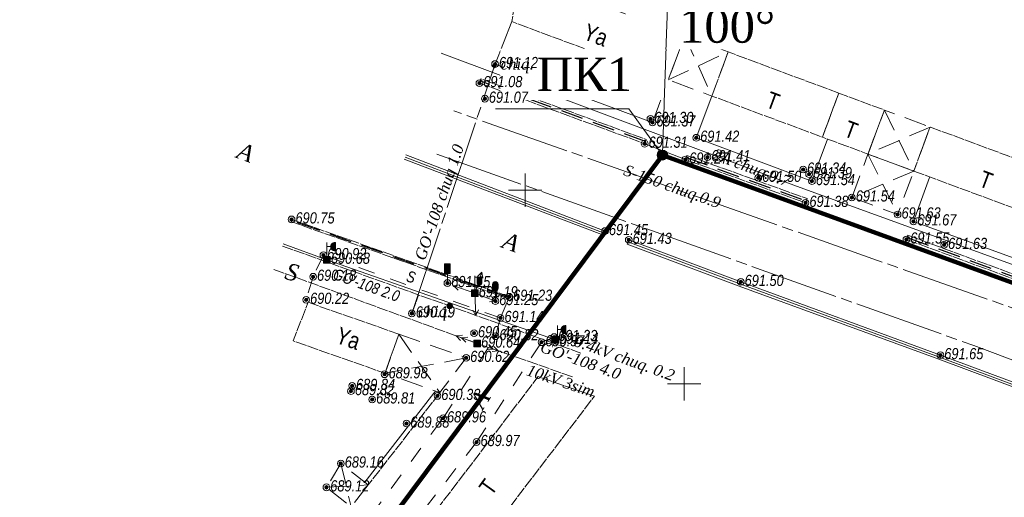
# Model space of a CAD drawing. Header units: millimetres. Extents: x 366033 to 446362, y 4247208 to 4265071.
# Tile 64 of 159: x 434570 to 434658, y 4254504 to 4254547. Entities that reach past the tile are written whole.
import ezdxf
from ezdxf import colors
from ezdxf.entities.mleader import LeaderData, LeaderLine
from ezdxf.enums import TextEntityAlignment as Align
from ezdxf.math import Vec2, Vec3

# ---------------------------------------------------------------- set-up
doc = ezdxf.new("R2010")
doc.units = ezdxf.units.MM
doc.header["$PDMODE"] = 32
doc.header["$PDSIZE"] = 0.6
for name, pattern in [('Auto_Underpass_Line_m1', [3, 1.5, -1.5]), ('Build_Contour_Canopy_m1', [3, 2, -1]), ('Build_Contour_Notresid_m1', [1, 1, 0]), ('Build_Contour_Resid_m1', [1, 1, 0]), ('Commnctn_Electr_VLP_Low_Unbuilt_m1', [1, 1, 0]), ('Commnctn_Gas_Line_Ground_m1', [1, 1, 0]), ('Commnctn_Gas_Line_Unground_m1', [10, 8, -0.5, 1, -0.5]), ('Commnctn_Waterpipes_Line_Unground_m1', [10, 8, -0.5, 1, -0.5]), ('Fence_Stone_Contour_Ls1m_m1', [1, 1, 0]), ('Hydrotech_Tray_Gutter_m1', [1, 1, 0]), ('Hydrotech_Tray_Water_m1', [3, 2, -1])]:
    doc.linetypes.add(name, pattern=pattern)
for name, color, linetype, lineweight, true_color in [('AUTO#_ROADS_EXIST_L', 7, 'Continuous', 15, 0x000000), ('AUTO#_ROADS_MTRAL_T', 7, 'Continuous', 15, 0x000000), ('AUTO#_ROADS_OTHER_B', 7, 'Continuous', 15, 0x000000), ('AUTO#_ROADS_OTHER_L', 7, 'Continuous', 15, 0x000000), ('COMMN_OBJCT_#####_B', 7, 'Continuous', 15, 0x000000), ('COMMN_OBJCT_CONCT_L', 7, 'Continuous', 15, 0x000000), ('COMMN_OBJCT_CONCT_T', 7, 'Continuous', 15, 0x000000), ('COMMN_OBJCT_WATER_L', 7, 'Continuous', 15, 0x000000), ('COMMN_OBJCT_WATER_T', 7, 'Continuous', 15, 0x000000)]:
    doc.layers.add(name, color=color, linetype=linetype, lineweight=lineweight, true_color=true_color)
for name, color, linetype, true_color in [('BUILD_CANOP_CNTUR_P', 7, 'Continuous', 0x000000), ('BUILD_NORES_CNTUR_P', 7, 'Continuous', 0x000000), ('BUILD_NORES_TITLE_T', 7, 'Continuous', 0x000000), ('BUILD_RESID_CNTUR_P', 7, 'Continuous', 0x000000), ('BUILD_RESID_TITLE_T', 7, 'Continuous', 0x000000), ('COMMN_OBJCT_ELCTR_B', 7, 'Continuous', 0x000000), ('COMMN_OBJCT_ELCTR_L', 7, 'Continuous', 0x000000), ('COMMN_OBJCT_ELCTR_T', 7, 'Continuous', 0x000000), ('COMMN_OBJCT_GAS##_L', 7, 'Continuous', 0x000000), ('COMMN_OBJCT_GAS##_T', 7, 'Continuous', 0x000000), ('FENCE_GRDRL_#####_L', 7, 'Continuous', 0x000000), ('GEODS_POINT_GRID#_B', 7, 'Continuous', 0x000000), ('HYDRO_TECHN_CNSTR_L', 7, 'Continuous', 0x000000), ('RELEF_POINT_PICKT_B', 7, 'Continuous', 0x000000), ('RELEF_POINT_PICKT_T', 7, 'Continuous', 0x000000)]:
    doc.layers.add(name, color=color, linetype=linetype, true_color=true_color)
doc.layers.add('КАБЕЛ', color=20, linetype='Continuous', lineweight=50)
doc.layers.add('стен', color=7, linetype='Continuous')
doc.styles.add('ISOPEUR', font='isocpeui.ttf')
doc.styles.add('БМ-431 (Times New Roman К)', font='timesi.ttf', dxfattribs={"height": 1})
doc.styles.add('Д-431 (Arial Narrow К)', font='ARIALNI.TTF', dxfattribs={"height": 1})
doc.styles.add('Р-131 (Arial Narrow)', font='ARIALN.TTF', dxfattribs={"height": 1})
doc.linetypes.add('Auto_Material_Border_Line_m1', pattern='A,0,[3,Topography.shx,S=0.5,R=0,X=0,Y=0],-0.5', length=0.5)
doc.linetypes.add('Commnctn_Connect_Line_Unground_m1', pattern='A,4,[3,Topography.shx,S=2.5,R=0,X=0,Y=0],4,-0.5,1,-0.5', length=10)
doc.linetypes.add('Commnctn_Electr_Cabel_Low_Unground_m1', pattern='A,4,-2,[1,Topography.shx,S=0.7,R=45,X=0,Y=0],0.001,[1,Topography.shx,S=0.7,R=315,X=0,Y=0],8,[1,Topography.shx,S=0.7,R=135,X=0,Y=0],0.001,[1,Topography.shx,S=0.7,R=225,X=0,Y=0],-2,4', length=20.002)
doc.linetypes.add('Fence_Metal_WC_Mr1m_m1', pattern='A,4,-0.5,[33,Topography.shx,S=1,R=0,X=0,Y=0],-0.5', length=5)
doc.linetypes.add('Fence_Metal_WS_Ls1m_m1', pattern='A,4,-0.5,[34,Topography.shx,S=1,R=0,X=0,Y=0],-0.5', length=5)
doc.linetypes.add('Fence_Stone_Ls1m_04_m1', pattern='A,7.5,[1,Topography.shx,S=0.4,R=90,X=0,Y=0],0.5,[1,Topography.shx,S=0.4,R=90,X=0,Y=0],0', length=8)
doc.linetypes.add('Fence_Stone_Ls1m_08_m1', pattern='A,7.5,[1,Topography.shx,S=0.8,R=90,X=0,Y=0],0.5,[1,Topography.shx,S=0.8,R=90,X=0,Y=0],0', length=8)
doc.linetypes.add('Fence_Wyre_Grid_m1', pattern='A,2.5,[1,Topography.shx,S=0.85,R=45,X=0,Y=0],0.01,[1,Topography.shx,S=0.85,R=135,X=-0.01,Y=0],5,[1,Topography.shx,S=0.85,R=225,X=0,Y=0],0.01,[1,Topography.shx,S=0.85,R=315,X=-0.01,Y=0],2.5', length=10.02)

# ---------------------------------------------------------------- blocks, each defined once
blk = doc.blocks.new('CommnctnPoleMcircle_m1')
at = {"layer": 'COMMN_OBJCT_#####_B', "lineweight": 13, "true_color": 0x000000}
h = blk.add_hatch(color=18, dxfattribs=at)
edge = h.paths.add_edge_path()
edge.add_arc((1.110223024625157e-16, -1.665334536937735e-16), 0.4999999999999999, 0, 360)
at = {"layer": 'COMMN_OBJCT_#####_B', "color": 18, "lineweight": 9, "true_color": 0x000000}
blk.add_circle((0, 0), 0.5, dxfattribs=at)
blk = doc.blocks.new('CommnctnPoleRCsquare_m1')
at = {"layer": 'COMMN_OBJCT_#####_B', "lineweight": 13, "true_color": 0xfffffe}
blk.add_hatch(color=7, dxfattribs=at).paths.add_polyline_path([(-0.6000000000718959, 0.5999999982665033), (-0.6000000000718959, -0.6000000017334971), (0.5999999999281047, -0.6000000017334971), (0.5999999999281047, 0.5999999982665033)])
at = {"layer": 'COMMN_OBJCT_#####_B', "lineweight": 13, "true_color": 0x000000}
blk.add_hatch(color=18, dxfattribs=at).paths.add_polyline_path([(-0.1000000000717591, -1.7334969e-09, 1), (0.0999999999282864, -1.7334969e-09, 1)])
at = {"layer": 'COMMN_OBJCT_#####_B', "color": 18, "lineweight": 9, "true_color": 0x000000}
blk.add_lwpolyline([(0.5999999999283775, 0.5999999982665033), (-0.6000000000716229, 0.5999999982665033), (-0.6000000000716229, -0.6000000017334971), (0.5999999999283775, -0.6000000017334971)], close=True, dxfattribs=at)
blk.add_circle((-7.18501e-11, -1.7334969e-09), 0.1, dxfattribs=at)
blk = doc.blocks.new('ElectricLowVLP_m1')
at = {"layer": 'COMMN_OBJCT_ELCTR_B', "color": 18, "linetype": 'Continuous', "lineweight": 20, "true_color": 0x000000}
for p, q in [((0, 0), (4, 0)), ((4, 0), (3, 0.5)), ((4, 0), (3, -0.5))]:
    blk.add_line(p, q, dxfattribs=at)
blk = doc.blocks.new('ElectricHighVLP_m1')
at = {"layer": 'COMMN_OBJCT_ELCTR_B', "color": 18, "linetype": 'Continuous', "lineweight": 20, "true_color": 0x000000}
for p, q in [((0, 0), (4, 0)), ((3, 0), (2, 0.5)), ((3, 0), (2, -0.5)), ((4, 0), (3, 0.5)), ((4, 0), (3, -0.5))]:
    blk.add_line(p, q, dxfattribs=at)
blk = doc.blocks.new('CommnctnExit_m1')
at = {"layer": 'COMMN_OBJCT_#####_B', "linetype": 'Continuous', "lineweight": 13, "true_color": 0x000000}
h = blk.add_hatch(color=18, dxfattribs=at)
edge = h.paths.add_edge_path()
edge.add_arc((5.551115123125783e-17, -1.110223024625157e-16), 0.32, 0, 360)
at = {"layer": 'COMMN_OBJCT_#####_B', "color": 18, "linetype": 'Continuous', "lineweight": 13, "true_color": 0x000000}
blk.add_circle((0, 0), 0.32, dxfattribs=at)
at = {"layer": 'COMMN_OBJCT_#####_B', "color": 18, "linetype": 'Continuous', "lineweight": 13, "true_color": 0x000000, "style": 'БМ-431 (Times New Roman К)'}
blk.add_attdef('Nadpis', (1.10656486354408, -0.658394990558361), '', height=2, dxfattribs=at)
blk = doc.blocks.new('RoadSignOther_m1')
at = {"layer": 'AUTO#_ROADS_OTHER_B', "lineweight": 15, "true_color": 0xfffffe}
blk.add_hatch(color=7, dxfattribs=at).paths.add_polyline_path([(-0.5, 3.450000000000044), (-0.5, 1.700000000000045), (0.5, 1.700000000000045), (0.5, 3.450000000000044)])
at = {"layer": 'AUTO#_ROADS_OTHER_B', "color": 18, "lineweight": 15, "true_color": 0x000000}
for points in [[(-0.5, 3.450000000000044), (0.5, 3.450000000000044), (0.5, 1.700000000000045), (-0.5, 1.700000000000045), (-0.5, 3.450000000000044)], [(0, 1.700000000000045), (0, 0), (0.7999999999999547, 0)]]:
    blk.add_lwpolyline(points, dxfattribs=at)
blk = doc.blocks.new('TrafficLights_m1')
at = {"layer": 'AUTO#_ROADS_OTHER_B', "lineweight": 13, "true_color": 0xfffffe}
h = blk.add_hatch(color=7, dxfattribs=at)
edge = h.paths.add_edge_path()
edge.add_arc((0, 3), 0.5, 0, 180)
edge.add_line((-0.5, 3), (-0.5, 2.299999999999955))
edge.add_arc((0, 2.299999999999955), 0.5, 180, 360)
edge.add_line((0.5, 2.299999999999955), (0.5, 3))
at = {"layer": 'AUTO#_ROADS_OTHER_B', "lineweight": 13, "true_color": 0x000000}
h = blk.add_hatch(color=18, dxfattribs=at)
edge = h.paths.add_edge_path()
edge.add_arc((0, 3.069999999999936), 0.1, 0, 360)
h = blk.add_hatch(color=18, dxfattribs=at)
edge = h.paths.add_edge_path()
edge.add_arc((0, 2.649999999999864), 0.1, 0, 360)
h = blk.add_hatch(color=18, dxfattribs=at)
edge = h.paths.add_edge_path()
edge.add_arc((0, 2.229999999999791), 0.1, 0, 360)
at = {"layer": 'AUTO#_ROADS_OTHER_B', "color": 18, "lineweight": 13, "true_color": 0x000000}
for p, q in [((-0.5, 3), (-0.5, 2.299999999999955)), ((0, 1.799999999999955), (0, 0)), ((0.5, 3), (0.5, 2.299999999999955)), ((-0.4000000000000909, 0), (0.3999999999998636, 0))]:
    blk.add_line(p, q, dxfattribs=at)
for centre in [(0, 3.069999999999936), (0, 2.649999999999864), (0, 2.229999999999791)]:
    blk.add_circle(centre, 0.1, dxfattribs=at)
for centre, start, end in [((0, 3), 0, 180), ((0, 2.299999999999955), 180, 0)]:
    blk.add_arc(centre, 0.5, start, end, dxfattribs=at)
blk = doc.blocks.new('ElectricSpotlight1_m1')
at = {"layer": 'COMMN_OBJCT_ELCTR_B', "linetype": 'Continuous', "lineweight": 9, "true_color": 0xfffffe}
blk.add_hatch(color=7, dxfattribs=at).paths.add_polyline_path([(1.5, 0.9999999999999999), (1.5, 2.5, 1.13333333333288)])
at = {"layer": 'COMMN_OBJCT_ELCTR_B', "color": 18, "linetype": 'Continuous', "lineweight": 9, "true_color": 0x000000}
for p, q in [((0, 0), (0, 2.5)), ((1.5, 2.5), (1.5, 0.9999999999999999)), ((0, 1.75), (0.6499999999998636, 1.75))]:
    blk.add_line(p, q, dxfattribs=at)
blk.add_arc((1.405882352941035, 1.75), 0.7558823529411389, 82.84733124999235, 277.1526687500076, dxfattribs=at)
blk = doc.blocks.new('ElectricFlash1_m1')
at = {"layer": 'COMMN_OBJCT_ELCTR_B', "linetype": 'Continuous', "lineweight": 9, "true_color": 0xfffffe}
blk.add_hatch(color=7, dxfattribs=at).paths.add_polyline_path([(1.25, 2.299999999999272), (0.4500000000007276, 2.299999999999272), (0.4500000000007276, 1.200000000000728, 1), (1.25, 1.200000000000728)])
at = {"layer": 'COMMN_OBJCT_ELCTR_B', "color": 18, "linetype": 'Continuous', "lineweight": 9, "true_color": 0x000000}
for p, q in [((0, 0), (0, 2.5)), ((0, 2.299999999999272), (1.5, 2.299999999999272)), ((0.4500000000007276, 1.200000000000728), (0.4500000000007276, 2.299999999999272)), ((0.4500000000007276, 2.299999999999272), (1.25, 2.299999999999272)), ((1.25, 2.299999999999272), (1.25, 1.200000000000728))]:
    blk.add_line(p, q, dxfattribs=at)
blk.add_arc((0.8500000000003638, 1.200000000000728), 0.3999999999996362, 180, 0, dxfattribs=at)
blk = doc.blocks.new('PointHight_m1')
at = {"layer": 'RELEF_POINT_PICKT_B', "linetype": 'Continuous', "lineweight": 15, "true_color": 0x000000}
h = blk.add_hatch(color=18, dxfattribs=at)
edge = h.paths.add_edge_path()
edge.add_arc((8.941471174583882e-11, 2.024966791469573e-10), 0.3, 0, 360)
at = {"layer": 'RELEF_POINT_PICKT_B', "color": 18, "linetype": 'Continuous', "lineweight": 15, "true_color": 0x000000}
blk.add_circle((8.941469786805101e-11, 2.024966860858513e-10), 0.3, dxfattribs=at)
blk.add_point((8.941469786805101e-11, 2.024966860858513e-10), dxfattribs=at)
blk = doc.blocks.new('CrossCoord_m1')
at = {"layer": 'GEODS_POINT_GRID#_B', "color": 3, "lineweight": 20, "true_color": 0x00ff00, "flags": 128}
for points in [[(0, 3), (0, -3)], [(-3, 0), (3, 0)]]:
    blk.add_lwpolyline(points, dxfattribs=at)

msp = doc.modelspace()

# ---------------------------------------------------------------- hatches: boundary and pattern name
at = {"layer": 'стен'}
h = msp.add_hatch(color=256, dxfattribs=at)
h.dxf.hatch_style = 1
edge = h.paths.add_edge_path()
edge.add_arc((434627.7547918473, 4254534.876922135), 0.4502217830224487, 0, 360)

# ---------------------------------------------------------------- linework, layer by layer
at = {"color": 6, "lineweight": 100, "elevation": -714.5104890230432, "flags": 128}
for points in [[(434567.1386912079, 4254453.676956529), (434627.7547918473, 4254534.876922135)], [(435070.4612017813, 4254342.946885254), (435050.165454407, 4254348.91219083), (435014.1021911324, 4254362.233603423), (434981.9997207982, 4254374.50289006), (434958.9501132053, 4254385.334052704), (434928.8426241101, 4254400.822562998), (434878.6721351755, 4254429.63821176), (434862.6607593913, 4254438.61312059), (434835.9132027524, 4254453.323894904), (434813.3259942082, 4254464.584382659), (434763.9601303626, 4254484.125952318), (434731.866769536, 4254496.754699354), (434695.0668045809, 4254510.343549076), (434637.2130597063, 4254531.419237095), (434627.7547918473, 4254534.876922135)]]:
    msp.add_lwpolyline(points, dxfattribs=at)
msp.add_circle((434627.7547918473, 4254534.876922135, -889.8115024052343), 0.4502217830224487)
at = {"layer": 'AUTO#_ROADS_EXIST_L', "color": 18, "linetype": 'Auto_Material_Border_Line_m1', "lineweight": 15, "true_color": 0x000000}
for points, elevation in [([(434629.812782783, 4254534.474245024), (434626.1638082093, 4254535.895244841)], -714.5104890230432), ([(434649.6347815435, 4254527.304754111), (434649.4447455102, 4254526.808997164), (434640.4212931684, 4254530.130696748), (434640.5898747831, 4254530.5908241)], -22.95631332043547)]:
    msp.add_lwpolyline(points, dxfattribs=dict(at, elevation=elevation))
at = {"layer": 'AUTO#_ROADS_EXIST_L', "color": 18, "linetype": 'Auto_Material_Border_Line_m1', "lineweight": 15, "true_color": 0x000000, "elevation": -716.2512355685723, "flags": 128}
msp.add_lwpolyline([(434613.9482311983, 4254521.986003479), (434613.2375480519, 4254520.269693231)], dxfattribs=at)
at = {"layer": 'AUTO#_ROADS_OTHER_L', "color": 18, "linetype": 'Auto_Underpass_Line_m1', "lineweight": 13, "true_color": 0x000000, "elevation": -716.2512355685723}
for points in [[(434572.4265370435, 4254468.141308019), (434573.8393070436, 4254467.272602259), (434575.6006481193, 4254469.76784736), (434589.2200618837, 4254486.983009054), (434599.8369674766, 4254500.182902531), (434608.0859413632, 4254511.275390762), (434612.784467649, 4254518.629910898), (434613.237548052, 4254520.26969323), (434597.3513034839, 4254525.905404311), (434596.4296837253, 4254523.966504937), (434595.7660301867, 4254521.756098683)], [(434576.502491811, 4254465.019394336), (434578.208630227, 4254467.58202374), (434592.0692349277, 4254484.914950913), (434602.7880785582, 4254498.483841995), (434611.0911704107, 4254509.150559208), (434616.9074973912, 4254518.091744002), (434618.0555720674, 4254518.560980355)]]:
    msp.add_lwpolyline(points, dxfattribs=at)
at = {"layer": 'BUILD_CANOP_CNTUR_P', "color": 18, "linetype": 'Build_Contour_Canopy_m1', "lineweight": 13, "true_color": 0x000000, "flags": 128}
for points, elevation in [([(434633.650258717, 4254544.115710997), (434632.183896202, 4254540.167766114), (434628.2819814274, 4254541.61703193), (434629.7483439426, 4254545.564976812)], -714.5104890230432), ([(434646.1931461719, 4254534.964390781), (434650.2966925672, 4254533.440234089), (434651.7630550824, 4254537.388178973), (434647.659508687, 4254538.912335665)], -714.5104890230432), ([(434644.7491215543, 4254531.076587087), (434648.8526679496, 4254529.552430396), (434650.2966925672, 4254533.440234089), (434646.1931461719, 4254534.964390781)], -714.5104890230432), ([(434604.1085404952, 4254518.822713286), (434610.1660099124, 4254516.692791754), (434607.805624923, 4254513.582570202), (434602.8755419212, 4254515.316081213)], -716.2512355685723), ([(434601.3705371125, 4254505.310336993), (434599.8463746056, 4254503.352852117), (434597.6182214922, 4254505.087765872), (434598.9115299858, 4254507.225001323)], -25.35035016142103)]:
    msp.add_lwpolyline(points, close=True, dxfattribs=dict(at, elevation=elevation))
for points, elevation in [([(434629.7483439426, 4254545.564976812), (434632.183896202, 4254540.167766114)], -714.5104890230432), ([(434628.2819814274, 4254541.61703193), (434633.650258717, 4254544.115710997)], -714.5104890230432), ([(434647.659508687, 4254538.912335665), (434650.2966925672, 4254533.440234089)], -714.5104890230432), ([(434651.7630550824, 4254537.388178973), (434646.1931461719, 4254534.964390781)], -714.5104890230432), ([(434646.1931461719, 4254534.964390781), (434648.8526679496, 4254529.552430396)], -714.5104890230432), ([(434650.2966925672, 4254533.440234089), (434644.7491215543, 4254531.076587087)], -714.5104890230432), ([(434604.1085404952, 4254518.822713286), (434607.805624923, 4254513.582570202)], -716.2512355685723), ([(434610.1660099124, 4254516.692791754), (434602.8755419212, 4254515.316081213)], -716.2512355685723), ([(434598.9115299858, 4254507.225001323), (434599.8463739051, 4254503.352852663)], -25.35035016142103), ([(434597.6182214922, 4254505.087765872), (434601.3705371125, 4254505.310336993)], -25.39161065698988)]:
    msp.add_lwpolyline(points, dxfattribs=dict(at, elevation=elevation))
at = {"layer": 'BUILD_NORES_CNTUR_P', "color": 18, "linetype": 'Build_Contour_Notresid_m1', "lineweight": 13, "true_color": 0x000000, "flags": 128}
for points, elevation in [([(434629.7483439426, 4254545.564976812), (434628.2819814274, 4254541.61703193), (434614.2377320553, 4254546.833406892), (434614.9900183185, 4254551.022795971)], -714.5104890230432), ([(434595.9764841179, 4254521.675041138), (434604.1085404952, 4254518.822713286), (434602.8755419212, 4254515.316081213), (434594.6423055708, 4254518.211043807)], -716.2512355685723)]:
    msp.add_lwpolyline(points, close=True, dxfattribs=dict(at, elevation=elevation))
at = {"layer": 'BUILD_RESID_CNTUR_P', "color": 18, "linetype": 'Build_Contour_Resid_m1', "lineweight": 13, "true_color": 0x000000, "elevation": -714.5104890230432, "flags": 128}
for points in [[(434643.5730636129, 4254540.430140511), (434642.1067010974, 4254536.482195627), (434632.183896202, 4254540.167766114), (434633.6502587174, 4254544.115710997)], [(434646.1931461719, 4254534.964390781), (434647.659508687, 4254538.912335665), (434643.5730636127, 4254540.430140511), (434642.1067010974, 4254536.482195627)], [(434650.2966925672, 4254533.440234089), (434662.2195457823, 4254529.028995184), (434663.680901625, 4254532.978799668), (434651.75804841, 4254537.390038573)], [(434602.7885549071, 4254496.902147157), (434616.6182725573, 4254515.017014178), (434621.6601133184, 4254513.265092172), (434606.8165021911, 4254493.826365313)]]:
    msp.add_lwpolyline(points, close=True, dxfattribs=at)
at = {"layer": 'COMMN_OBJCT_CONCT_L', "color": 3, "linetype": 'Commnctn_Connect_Line_Unground_m1', "lineweight": 15, "true_color": 0x00ff00, "elevation": -714.5104890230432, "flags": 128}
msp.add_lwpolyline([(434706.1917482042, 4254508.001537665), (434639.7701752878, 4254532.09959541), (434607.9258750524, 4254544.008084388)], dxfattribs=at)
at = {"layer": 'COMMN_OBJCT_ELCTR_L', "color": 1, "linetype": 'Commnctn_Electr_Cabel_Low_Unground_m1', "lineweight": 15, "true_color": 0xff0000, "elevation": -716.2512355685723, "flags": 128}
msp.add_lwpolyline([(434593.7305397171, 4254526.902661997), (434597.6712677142, 4254525.491746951), (434618.1693940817, 4254518.308372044)], dxfattribs=at)
at = {"layer": 'COMMN_OBJCT_ELCTR_L', "color": 18, "linetype": 'Commnctn_Electr_VLP_Low_Unbuilt_m1', "lineweight": 9, "true_color": 0x000000, "elevation": -716.2512355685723, "flags": 128}
for points in [[(434619.6900640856, 4254515.000908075), (434611.1479696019, 4254517.982494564), (434592.9169398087, 4254524.622158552)], [(434611.1479696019, 4254517.982494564), (434611.1479696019, 4254517.982494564)]]:
    msp.add_lwpolyline(points, dxfattribs=at)
at = {"layer": 'COMMN_OBJCT_GAS##_L', "color": 30, "linetype": 'Commnctn_Gas_Line_Unground_m1', "lineweight": 15, "true_color": 0xff7d00, "elevation": -716.2512355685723, "flags": 128}
msp.add_lwpolyline([(434605.289288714, 4254520.680789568), (434612.6870200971, 4254542.86582136)], dxfattribs=at)
at = {"layer": 'COMMN_OBJCT_GAS##_L', "color": 30, "linetype": 'Commnctn_Gas_Line_Ground_m1', "lineweight": 15, "true_color": 0xff7d00, "flags": 128}
for points, elevation in [([(434593.6766500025, 4254526.719124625), (434620.4312002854, 4254517.129415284)], -716.2512355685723), ([(434605.289288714, 4254520.680789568), (434605.8851502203, 4254522.343197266)], -24.31979360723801)]:
    msp.add_lwpolyline(points, dxfattribs=dict(at, elevation=elevation))
at = {"layer": 'COMMN_OBJCT_WATER_L', "color": 5, "linetype": 'Commnctn_Waterpipes_Line_Unground_m1', "lineweight": 15, "true_color": 0x0000ff, "elevation": -714.5104890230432, "flags": 128}
for points in [[(436635.4309534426, 4253956.374236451), (436623.1078997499, 4253962.080745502), (436549.3588792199, 4253995.927851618), (436470.5559348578, 4254030.424335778), (436377.9695465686, 4254069.481244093), (436339.0742157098, 4254085.000260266), (436308.5638065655, 4254095.002106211), (436262.2066636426, 4254107.166606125), (436190.09552771, 4254123.385629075), (436132.7652268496, 4254134.319300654), (436005.5804608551, 4254160.599807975), (435957.1712806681, 4254169.431953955), (435929.4507509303, 4254175.478320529), (435885.9866380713, 4254183.660022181), (435857.5982030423, 4254189.566753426), (435807.5080897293, 4254199.484032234), (435757.9235838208, 4254207.290799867), (435669.8610456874, 4254224.350318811), (435547.7579665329, 4254249.621685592), (435468.3087403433, 4254265.762926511), (435400.1277391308, 4254278.70737079), (435372.7378237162, 4254283.832920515), (435322.1843147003, 4254293.409878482), (435278.5608817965, 4254299.63559442), (435211.5183792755, 4254313.654950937), (435155.293070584, 4254325.098115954), (435073.4515964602, 4254343.12050075), (435049.5466250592, 4254348.709819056), (435003.4907284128, 4254364.532940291), (434968.2993582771, 4254379.609283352), (434936.7501526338, 4254395.393797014), (434894.7442166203, 4254419.048107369), (434826.464053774, 4254456.707644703), (434820.2567714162, 4254459.316992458), (434780.5068324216, 4254475.738504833), (434754.0177312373, 4254486.244478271), (434721.1274579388, 4254497.953820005), (434672.1677701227, 4254516.574798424), (434609.0558034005, 4254538.829609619)], [(434607.5273090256, 4254534.962504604), (434655.6964670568, 4254517.792222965), (434696.9944212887, 4254502.211301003), (434766.9389174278, 4254475.972949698), (434797.3869508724, 4254464.286735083), (434824.5393112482, 4254452.04191266), (434863.9416817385, 4254431.727534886), (434904.8597225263, 4254408.77090296), (434936.2562898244, 4254391.804867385), (434961.7982437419, 4254378.52395319), (434974.5158293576, 4254372.47050407), (435000.2780384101, 4254361.3734005), (435023.6580223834, 4254352.509976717), (435048.4971187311, 4254345.009517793), (435076.9142933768, 4254337.75691192), (435106.0038506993, 4254331.349064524), (435168.4478707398, 4254318.315009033), (435237.8305988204, 4254304.695799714), (435277.7803102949, 4254296.011370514), (435322.4336564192, 4254289.21699061), (435409.4001693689, 4254273.322826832), (435480.6710752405, 4254258.946263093), (435618.7412746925, 4254230.717460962), (435670.0663813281, 4254220.533403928), (435773.7338886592, 4254200.849427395), (435808.9196607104, 4254194.214488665), (435897.7315590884, 4254176.887047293), (435957.8356263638, 4254165.656806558), (436006.6009352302, 4254156.190916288), (436073.1111034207, 4254143.076691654), (436131.4324214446, 4254130.625561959), (436186.1454840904, 4254119.496482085), (436253.4260422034, 4254105.24360745), (436306.4242466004, 4254090.748575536), (436339.3976887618, 4254079.597614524), (436375.5755427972, 4254065.71260886), (436439.6223120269, 4254037.711749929), (436538.6199872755, 4253995.074267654), (436630.48873471, 4253952.919815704)]]:
    msp.add_lwpolyline(points, dxfattribs=at)
at = {"layer": 'FENCE_GRDRL_#####_L', "color": 18, "linetype": 'Fence_Wyre_Grid_m1', "lineweight": 13, "true_color": 0x000000, "elevation": -714.5104890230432, "flags": 128}
for points in [[(434628.2819814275, 4254541.61703193), (434626.8640901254, 4254537.79958798), (434612.7426352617, 4254543.03260549), (434614.2377320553, 4254546.833406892)], [(434642.5606580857, 4254536.313584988), (434641.1686012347, 4254532.54145276), (434630.7952478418, 4254536.429054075), (434632.1838962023, 4254540.167766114)]]:
    msp.add_lwpolyline(points, dxfattribs=at)
at = {"layer": 'FENCE_GRDRL_#####_L', "color": 18, "lineweight": 13, "true_color": 0x000000, "elevation": -714.5104890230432, "flags": 128}
for points in [[(434604.599316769, 4254534.508924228), (434622.4653723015, 4254527.686927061), (434622.6080604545, 4254528.060611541), (434604.7420049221, 4254534.882608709)], [(434812.0160128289, 4254455.637056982), (434796.214999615, 4254462.357031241), (434782.8120836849, 4254467.727701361), (434764.7243815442, 4254474.71976937), (434745.7358161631, 4254481.933573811), (434725.8769300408, 4254489.331058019), (434707.3059502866, 4254496.298035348), (434687.752947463, 4254503.526526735), (434670.1510961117, 4254510.007438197), (434652.5462612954, 4254516.562464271), (434634.6405364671, 4254523.128356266), (434624.5918245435, 4254526.900623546), (434624.7324046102, 4254527.275106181), (434634.7796837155, 4254523.503376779), (434652.6849051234, 4254516.937669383), (434670.2899880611, 4254510.382550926), (434687.8914013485, 4254503.901800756), (434707.4455511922, 4254496.67288533), (434726.0169943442, 4254489.705734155), (434745.8766594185, 4254482.307959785), (434764.8675228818, 4254475.093282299), (434782.9585932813, 4254468.099912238), (434796.3676809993, 4254462.726769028), (434812.1781802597, 4254456.002760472)]]:
    msp.add_lwpolyline(points, dxfattribs=at)
at = {"layer": 'FENCE_GRDRL_#####_L', "color": 18, "linetype": 'Fence_Metal_WS_Ls1m_m1', "lineweight": 13, "true_color": 0x000000, "elevation": -714.5104890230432, "flags": 128}
for points in [[(434622.536716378, 4254527.873769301), (434604.6706608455, 4254534.695766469)], [(434974.8376503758, 4254369.739700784), (434957.4009133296, 4254378.400672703), (434945.8819744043, 4254384.581186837), (434934.883138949, 4254390.670915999), (434919.2129685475, 4254399.349298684), (434906.1664721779, 4254406.588955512), (434892.6930404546, 4254414.056813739), (434876.1547640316, 4254422.992700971), (434863.2664593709, 4254430.134146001), (434850.1949960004, 4254437.178454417), (434836.7031943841, 4254444.155100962), (434824.1209226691, 4254450.266833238), (434812.0970965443, 4254455.819908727), (434796.2913403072, 4254462.541900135), (434782.8853384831, 4254467.9138068), (434764.7959522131, 4254474.906525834), (434745.8062377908, 4254482.120766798), (434725.9469621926, 4254489.518396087), (434707.3757507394, 4254496.485460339), (434687.8221744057, 4254503.714163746), (434670.2205420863, 4254510.194994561), (434652.6155832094, 4254516.750066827), (434634.7101100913, 4254523.315866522), (434624.6621145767, 4254527.087864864)]]:
    msp.add_lwpolyline(points, dxfattribs=at)
at = {"layer": 'FENCE_GRDRL_#####_L', "color": 18, "linetype": 'Fence_Metal_WC_Mr1m_m1', "lineweight": 13, "true_color": 0x000000, "elevation": -714.5104890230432, "flags": 128}
msp.add_lwpolyline([(434651.7006569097, 4254532.875842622), (434650.2620099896, 4254528.930878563), (434674.8672865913, 4254519.957842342), (434676.0867100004, 4254523.253515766)], dxfattribs=at)
at = {"layer": 'FENCE_GRDRL_#####_L', "color": 18, "linetype": 'Fence_Stone_Ls1m_08_m1', "lineweight": 13, "true_color": 0x000000, "elevation": -716.2512355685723, "flags": 128}
msp.add_lwpolyline([(434607.4171069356, 4254513.719180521), (434607.2597638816, 4254513.524969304), (434601.054925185, 4254505.556082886)], dxfattribs=at)
at = {"layer": 'FENCE_GRDRL_#####_L', "color": 18, "linetype": 'Fence_Stone_Contour_Ls1m_m1', "lineweight": 13, "true_color": 0x000000, "elevation": -716.2512355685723, "flags": 128}
for points in [[(434607.805624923, 4254513.582570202), (434607.5766028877, 4254513.280793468), (434601.3705371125, 4254505.310336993)], [(434607.805624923, 4254513.582570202), (434607.805624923, 4254513.582570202)]]:
    msp.add_lwpolyline(points, dxfattribs=at)
at = {"layer": 'FENCE_GRDRL_#####_L', "color": 18, "linetype": 'Fence_Stone_Ls1m_04_m1', "lineweight": 13, "true_color": 0x000000, "elevation": -716.2512355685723, "flags": 128}
msp.add_lwpolyline([(434607.6463090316, 4254513.70347697), (434607.6463090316, 4254513.70347697)], dxfattribs=at)
at = {"layer": 'HYDRO_TECHN_CNSTR_L', "color": 18, "linetype": 'Hydrotech_Tray_Gutter_m1', "lineweight": 15, "true_color": 0x000000, "elevation": -714.5104890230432, "flags": 128}
for points in [[(434611.3399966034, 4254541.325668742), (434626.1638082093, 4254535.895244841), (434626.3007003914, 4254536.27109126), (434611.4775873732, 4254541.701259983)], [(434629.9546494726, 4254534.848242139), (434640.7254759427, 4254530.967138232), (434640.5898747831, 4254530.5908241), (434629.812782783, 4254534.474245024)], [(434649.7763533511, 4254527.67886295), (434673.8225836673, 4254518.838947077), (434673.6845655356, 4254518.463512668), (434649.6347815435, 4254527.304754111)]]:
    msp.add_lwpolyline(points, close=True, dxfattribs=at)
at = {"layer": 'HYDRO_TECHN_CNSTR_L', "color": 3, "linetype": 'Hydrotech_Tray_Water_m1', "lineweight": 25, "true_color": 0x00ff00, "flags": 128}
for points, elevation in [([(434626.2322543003, 4254536.083168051), (434611.4087919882, 4254541.513464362)], -714.5104890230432), ([(434629.8837161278, 4254534.661243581), (434640.6576753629, 4254530.778981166)], -714.5104890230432), ([(434613.9817048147, 4254522.080234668), (434594.4673721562, 4254529.012284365)], -716.2512355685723), ([(434649.7055674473, 4254527.49180853), (434673.7535746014, 4254518.651229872)], -714.5104890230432)]:
    msp.add_lwpolyline(points, dxfattribs=dict(at, elevation=elevation))
at = {"layer": 'HYDRO_TECHN_CNSTR_L', "color": 18, "linetype": 'Hydrotech_Tray_Gutter_m1', "lineweight": 15, "true_color": 0x000000, "elevation": -716.2512355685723, "flags": 128}
for points in [[(434613.9482311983, 4254521.986003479), (434594.434397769, 4254528.917875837)], [(434614.0151784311, 4254522.174465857), (434594.5003464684, 4254529.106692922)]]:
    msp.add_lwpolyline(points, dxfattribs=at)

# ---------------------------------------------------------------- block references
at = {"layer": 'AUTO#_ROADS_OTHER_B', "color": 18, "true_color": 0x000000, "xscale": 0.5, "yscale": 0.5, "zscale": 0.5}
for name, p in [('RoadSignOther_m1', (434608.4699563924, 4254523.4009086, -716.2512355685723)), ('TrafficLights_m1', (434612.7722450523, 4254521.78467002, -716.2512355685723))]:
    msp.add_blockref(name, p, dxfattribs=at)
at = {"layer": 'COMMN_OBJCT_#####_B', "color": 18, "true_color": 0x000000, "xscale": 0.5, "yscale": 0.5, "zscale": 0.5}
for p in [(434612.6870200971, 4254542.86582136, -716.2512355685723), (434605.289288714, 4254520.680789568, -716.2512355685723)]:
    msp.add_blockref('CommnctnExit_m1', p, dxfattribs=at).add_auto_attribs({'Nadpis': 'chiq.'})
for name, p in [('CommnctnPoleRCsquare_m1', (434597.6712677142, 4254525.491746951, -716.2512355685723)), ('CommnctnPoleRCsquare_m1', (434610.9290493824, 4254522.486007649, -716.2512355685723)), ('CommnctnPoleMcircle_m1', (434608.6737957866, 4254521.343655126, -716.2512355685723)), ('CommnctnPoleRCsquare_m1', (434611.1479696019, 4254517.982494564, -716.2512355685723)), ('CommnctnPoleRCsquare_m1', (434618.1693940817, 4254518.308372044, -23.36606765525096))]:
    msp.add_blockref(name, p, dxfattribs=at)
at = {"layer": 'COMMN_OBJCT_ELCTR_B', "color": 18, "true_color": 0x000000, "xscale": 0.5, "yscale": 0.5, "zscale": 0.5}
for name, p in [('ElectricSpotlight1_m1', (434597.6712677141, 4254525.79174695, -716.2512355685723)), ('ElectricFlash1_m1', (434610.9290493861, 4254522.786007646, -716.2512355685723)), ('ElectricSpotlight1_m1', (434618.3475233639, 4254518.350593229, -716.2512355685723))]:
    msp.add_blockref(name, p, dxfattribs=at)
at = {"layer": 'COMMN_OBJCT_ELCTR_B', "color": 18, "true_color": 0x000000}
for name, p, xscale, yscale, zscale, rotation in [('ElectricLowVLP_m1', (434610.9290493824, 4254522.486007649, -716.2512355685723), 0.4999999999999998, 0.4999999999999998, 0.4999999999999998, 71.81803751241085), ('ElectricLowVLP_m1', (434610.9290493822, 4254522.486007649, -716.2512355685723), 0.5, 0.5, 0.5, 160.2785604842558), ('ElectricLowVLP_m1', (434610.9290493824, 4254522.486007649, -716.2512355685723), 0.4999999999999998, 0.4999999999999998, 0.4999999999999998, 339.1681345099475), ('ElectricLowVLP_m1', (434610.9290493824, 4254522.486007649, -716.2512355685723), 0.5, 0.5, 0.5, 272.7830137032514), ('ElectricHighVLP_m1', (434611.1479696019, 4254517.982494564, -716.2512355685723), 0.5, 0.5, 0.5, 159.9885900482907), ('ElectricHighVLP_m1', (434611.1479696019, 4254517.982494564, -716.2512355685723), 0.5, 0.5, 0.5, 340.7586478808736)]:
    msp.add_blockref(name, p, dxfattribs=dict(at, xscale=xscale, yscale=yscale, zscale=zscale, rotation=rotation))
at = {"layer": 'GEODS_POINT_GRID#_B', "color": 3, "true_color": 0x00ff00, "xscale": 0.5, "yscale": 0.5, "zscale": 0.5}
for p in [(434615.4416817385, 4254531.727534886, -714.5104890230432), (434629.7047573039, 4254514.371682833)]:
    msp.add_blockref('CrossCoord_m1', p, dxfattribs=at)
at = {"layer": 'RELEF_POINT_PICKT_B', "color": 18, "true_color": 0x000000, "xscale": 0.5, "yscale": 0.5, "zscale": 0.5}
for p in [(434612.7426352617, 4254543.03260549, -23.38887574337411), (434611.3399966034, 4254541.325668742, -23.42758549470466), (434611.838246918, 4254539.928820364, -23.43693842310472), (434626.6762180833, 4254538.113132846, -23.21512323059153), (434626.8640901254, 4254537.79958798, -23.14465239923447), (434626.1638082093, 4254535.895244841, -23.20072817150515), (434630.7952478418, 4254536.429054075, -23.08912001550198), (434629.812782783, 4254534.474245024, -23.23852089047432), (434631.7946424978, 4254534.682609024, -23.10010455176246), (434640.3781106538, 4254533.574815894, -23.16634486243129), (434640.9037131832, 4254533.15743725, -23.11852521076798), (434636.3535301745, 4254532.834264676, -23.00668058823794), (434641.1686012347, 4254532.54145276, -22.96731563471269), (434640.5898747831, 4254530.5908241, -23.12714622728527), (434644.7491215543, 4254531.076587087, -22.96562392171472), (434648.8526679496, 4254529.552430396, -22.88430846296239), (434594.5003464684, 4254529.106692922, -23.76516481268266), (434650.2620099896, 4254528.930878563, -22.83837351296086), (434622.6080604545, 4254528.060611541, -23.05778119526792), (434624.7324046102, 4254527.275106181, -23.07770024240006), (434649.6347815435, 4254527.304754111, -22.95631332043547), (434653.0202963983, 4254526.819963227, -22.88175492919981), (434597.3513034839, 4254525.905404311, -23.58944015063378), (434597.6712677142, 4254525.491746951, -23.83490398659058), (434596.4296837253, 4254523.966504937, -24.33361992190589), (434608.4699563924, 4254523.4009086, -23.36279291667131), (434634.7796837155, 4254523.503376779, -23.01154076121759), (434610.9290493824, 4254522.486007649, -23.32133115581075), (434595.8091640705, 4254521.899763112, -24.28565654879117), (434612.7722450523, 4254521.78467002, -23.26063551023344), (434614.0151784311, 4254522.174465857, -23.2798509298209), (434605.289288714, 4254520.680789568, -24.31979360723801), (434613.237548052, 4254520.26969323, -23.37500479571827), (434610.8617747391, 4254518.907267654, -24.05803689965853), (434611.1479696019, 4254517.982494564, -23.8690412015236), (434612.784467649, 4254518.629910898, -23.68833647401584), (434616.9074973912, 4254518.091744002, -23.54447864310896), (434618.0555720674, 4254518.560980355, -23.27799962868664), (434618.1693940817, 4254518.308372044, -23.36606765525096), (434610.1660099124, 4254516.692791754, -23.88604802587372), (434652.6849051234, 4254516.937669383, -22.86294480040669), (434602.8424719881, 4254515.22203075, -24.53193887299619), (434599.8246742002, 4254513.714696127, -24.68960226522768), (434599.9299183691, 4254514.176952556, -24.66855324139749), (434601.7305083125, 4254512.967528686, -24.70063927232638), (434607.5766028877, 4254513.280793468, -24.17756460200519), (434608.0859413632, 4254511.275390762, -24.54568714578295), (434604.7965746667, 4254510.804366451, -24.62698036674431), (434611.0911704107, 4254509.150559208, -24.54040054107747), (434598.9115299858, 4254507.225001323, -25.35035016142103), (434597.6182214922, 4254505.087765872, -25.39161065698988)]:
    msp.add_blockref('PointHight_m1', p, dxfattribs=at)

# ---------------------------------------------------------------- texts
at = {"layer": 'AUTO#_ROADS_MTRAL_T', "color": 18, "true_color": 0x000000, "style": 'БМ-431 (Times New Roman К)'}
for s, rotation, p in [('A', 339.9317674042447, (434590.1084819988, 4254534.410788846, -716.2512355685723)), ('A', 339.9317674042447, (434613.908578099, 4254526.370183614, -716.2512355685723)), ('S', 345.2021597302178, (434594.3414685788, 4254523.649831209, -716.2512355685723)), ('A', 57.81371719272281, (434612.025041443, 4254512.576566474, -716.2512355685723))]:
    msp.add_text(s, height=1.5, rotation=rotation, dxfattribs=at).set_placement(p, align=Align.CENTER)
at = {"layer": 'BUILD_NORES_TITLE_T', "color": 18, "true_color": 0x000000, "style": 'Р-131 (Arial Narrow)'}
for rotation, p in [(339.623781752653, (434621.7821312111, 4254545.631359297, -714.5104890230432)), (340.627355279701, (434599.5849284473, 4254518.435830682, -716.2512355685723))]:
    msp.add_text('Ya', height=1.5, rotation=rotation, dxfattribs=at).set_placement(p, align=Align.MIDDLE)
at = {"layer": 'BUILD_RESID_TITLE_T', "color": 18, "true_color": 0x000000, "style": 'Р-131 (Arial Narrow)'}
for rotation, p in [(339.6237817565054, (434637.6675731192, 4254539.731120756, -714.5104890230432)), (339.6237817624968, (434644.672198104, 4254537.12943309, -714.5104890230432)), (339.6964426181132, (434656.7786099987, 4254532.641415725, -714.5104890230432)), (54.11271278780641, (434612.1264052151, 4254505.115072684, -716.2512355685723))]:
    msp.add_text('T', height=1.5, rotation=rotation, dxfattribs=at).set_placement(p, align=Align.MIDDLE)
at = {"layer": 'COMMN_OBJCT_CONCT_T', "color": 18, "linetype": 'Continuous', "true_color": 0x000000, "style": 'БМ-431 (Times New Roman К)'}
msp.add_text('2A chuq.0.7', height=1, rotation=339.4962225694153, dxfattribs=at).set_placement((434635.7031704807, 4254533.62049182, -714.5104890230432), align=Align.MIDDLE)
at = {"layer": 'COMMN_OBJCT_ELCTR_T', "color": 18, "linetype": 'Continuous', "true_color": 0x000000, "style": 'БМ-431 (Times New Roman К)'}
for s, height, rotation, p in [('0.4kV chuq. 0.2', 1, 340.3009002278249, (434624.3070841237, 4254516.539801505, -716.2512355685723)), ('10kV 3sim', 0.9999999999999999, 341.3090733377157, (434618.6478754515, 4254514.645061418, -716.2512355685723))]:
    msp.add_text(s, height=height, rotation=rotation, dxfattribs=at).set_placement(p, align=Align.MIDDLE)
at = {"layer": 'COMMN_OBJCT_GAS##_T', "color": 18, "linetype": 'Continuous', "true_color": 0x000000, "style": 'БМ-431 (Times New Roman К)'}
for s, rotation, p in [("GO'-108 chuq 1.0", 71.07938979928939, (434607.8640866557, 4254530.603400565, -716.2512355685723)), ("GO'-108 4.0", 340.2806532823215, (434620.4249164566, 4254516.465142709, -716.2512355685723))]:
    msp.add_text(s, height=1, rotation=rotation, dxfattribs=at).set_placement(p, align=Align.MIDDLE)
at = {"layer": 'COMMN_OBJCT_WATER_T', "color": 18, "linetype": 'Continuous', "true_color": 0x000000, "style": 'БМ-431 (Times New Roman К)'}
msp.add_text('S-150 chuq.0.9', height=1, rotation=340.576112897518, dxfattribs=at).set_placement((434628.5997122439, 4254531.93795303, -714.5104890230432), align=Align.MIDDLE)
at = {"layer": 'RELEF_POINT_PICKT_T', "color": 18, "true_color": 0x000000, "style": 'Д-431 (Arial Narrow К)'}
for s, p in [('691.12', (434613.0926352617, 4254543.167605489, -23.38887574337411)), ('691.08', (434611.6899966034, 4254541.460668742, -23.42758549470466)), ('691.07', (434612.188246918, 4254540.063820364, -23.43693842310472)), ('691.30', (434627.0262180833, 4254538.248132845, -23.21512323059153)), ('691.37', (434627.2140901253, 4254537.93458798, -23.14465239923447)), ('691.42', (434631.1452478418, 4254536.564054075, -23.08912001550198)), ('691.31', (434626.5138082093, 4254536.030244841, -23.20072817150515)), ('691.27', (434630.162782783, 4254534.609245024, -23.23852089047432)), ('691.41', (434632.1446424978, 4254534.817609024, -23.10010455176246)), ('691.34', (434640.7281106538, 4254533.709815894, -23.16634486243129)), ('691.50', (434636.7035301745, 4254532.969264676, -23.00668058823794)), ('691.39', (434641.2537131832, 4254533.29243725, -23.11852521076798)), ('691.54', (434641.5186012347, 4254532.67645276, -22.96731563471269)), ('691.54', (434645.0991215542, 4254531.211587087, -22.96562392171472)), ('691.38', (434640.9398747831, 4254530.7258241, -23.12714622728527)), ('690.75', (434594.8503464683, 4254529.241692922, -23.76516481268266)), ('691.63', (434649.2026679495, 4254529.687430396, -22.88430846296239)), ('691.67', (434650.6120099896, 4254529.065878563, -22.83837351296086)), ('691.45', (434622.9580604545, 4254528.195611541, -23.05778119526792)), ('691.55', (434649.9847815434, 4254527.439754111, -22.95631332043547)), ('691.43', (434625.0824046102, 4254527.410106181, -23.07770024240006)), ('691.63', (434653.3702963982, 4254526.954963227, -22.88175492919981)), ('690.92', (434597.7013034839, 4254526.04040431, -23.58944015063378)), ('690.68', (434598.0212677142, 4254525.626746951, -23.83490398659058)), ('690.18', (434596.7796837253, 4254524.101504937, -24.33361992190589)), ('691.15', (434608.8199563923, 4254523.535908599, -23.36279291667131)), ('691.50', (434635.1296837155, 4254523.638376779, -23.01154076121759)), ('691.19', (434611.2790493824, 4254522.621007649, -23.32133115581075)), ('691.23', (434614.3651784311, 4254522.309465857, -23.2798509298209)), ('690.22', (434596.1591640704, 4254522.034763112, -24.28565654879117)), ('691.25', (434613.1222450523, 4254521.919670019, -23.26063551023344)), ('690.19', (434605.639288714, 4254520.815789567, -24.31979360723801)), ('691.14', (434613.587548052, 4254520.40469323, -23.37500479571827)), ('690.45', (434611.211774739, 4254519.042267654, -24.05803689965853)), ('690.82', (434613.134467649, 4254518.764910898, -23.68833647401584)), ('691.23', (434618.4055720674, 4254518.695980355, -23.27799962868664)), ('690.64', (434611.4979696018, 4254518.117494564, -23.8690412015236)), ('690.97', (434617.2574973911, 4254518.226744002, -23.54447864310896)), ('691.14', (434618.5193940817, 4254518.443372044, -23.36606765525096)), ('690.62', (434610.5160099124, 4254516.827791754, -23.88604802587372)), ('691.65', (434653.0349051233, 4254517.072669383, -22.86294480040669)), ('689.98', (434603.1924719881, 4254515.357030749, -24.53193887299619)), ('689.84', (434600.2799183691, 4254514.311952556, -24.66855324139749)), ('689.82', (434600.1746742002, 4254513.849696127, -24.68960226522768)), ('690.33', (434607.9266028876, 4254513.415793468, -24.17756460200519)), ('689.81', (434602.0805083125, 4254513.102528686, -24.70063927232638)), ('689.88', (434605.1465746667, 4254510.939366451, -24.62698036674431)), ('689.96', (434608.4359413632, 4254511.410390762, -24.54568714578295)), ('689.97', (434611.4411704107, 4254509.285559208, -24.54040054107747)), ('689.16', (434599.2615299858, 4254507.360001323, -25.35035016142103)), ('689.12', (434597.9682214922, 4254505.222765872, -25.39161065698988))]:
    msp.add_text(s, height=1, dxfattribs=at).set_placement(p, align=Align.MIDDLE_LEFT)
msp.add_text("GO'-108 2.0", height=1, rotation=340.2806532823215, dxfattribs=at).set_placement((434601.2188209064, 4254523.219502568, -716.2512355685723), align=Align.MIDDLE)
msp.add_text('S', height=1, rotation=346.1323944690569, dxfattribs=at).set_placement((434605.0905922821, 4254523.467564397, -716.2512355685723), align=Align.CENTER)

# ---------------------------------------------------------------- next in the draw order: leaders
at = {"layer": 'КАБЕЛ', "color": 6, "lineweight": 25}
ml = msp.add_multileader_mtext('Standard', dxfattribs=at)
ml.set_content('{\\fTimes New Roman|b0|i0|c204|p18;\\H0.75x;\\C1;ПК1\\H1.33334x; }', color=159, style='ISOPEUR')
ml.set_leader_properties(lineweight=20)
ml.build(insert=Vec2(0, 0))
ml.multileader.update_dxf_attribs({"text_left_attachment_type": 6, "text_right_attachment_type": 6, "dogleg_length": 74.06520378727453, "arrow_head_size": 0.1426351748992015})
ctx = ml.context
ctx.base_point, ctx.char_height, ctx.arrow_head_size, ctx.landing_gap_size, ctx.plane_origin = Vec3(434616.8179328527, 4254539.01359845, -714.5104890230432), 4.000019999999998, 0.1426351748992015, 0.07131758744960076, Vec3(434656.1395905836, 4254469.622128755, -714.5104890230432)
ctx.left_attachment, ctx.right_attachment, ctx.text_align_type = 6, 6, 1
notes = []
notes.append((ctx, [(1, (1, 1, 0), (434624.7380520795, 4254539.01359845, -714.5104890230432), (-1, 0), 0.02978850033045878, [(0, [(434627.7547918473, 4254534.876922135, -714.5104890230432)], 0, [])])]))
ctx.mtext.insert, ctx.mtext.width, ctx.mtext.defined_height, ctx.mtext.alignment, ctx.mtext.flow_direction = Vec3(434620.763098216, 4254543.613621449, -714.5104890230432), 13.47021226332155, 4.026902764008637, 2, 5
ctx.mtext.has_bg_fill, ctx.mtext.bg_color, ctx.mtext.bg_scale_factor, ctx.mtext.bg_transparency, ctx.mtext.use_window_bg_color = 1, -1073741824, 1.2, 0, 1
for ctx, leaders in notes:
    for number, flags, end, landing, length, lines in leaders:
        leader = LeaderData()
        leader.index, (leader.has_last_leader_line, leader.has_dogleg_vector, leader.attachment_direction) = number, flags
        leader.last_leader_point, leader.dogleg_vector, leader.dogleg_length = Vec3(end), Vec3(landing), length
        for number, points, colour, breaks in lines:
            line = LeaderLine()
            line.index, line.vertices, line.color, line.breaks = number, Vec3.list(points), colors.encode_raw_color(colour), breaks
            leader.lines.append(line)
        ctx.leaders.append(leader)

# ---------------------------------------------------------------- next in the draw order: leaders
ml = msp.add_multileader_mtext('Standard', dxfattribs=at)
ml.set_content('{\\fTimes New Roman|b0|i0|c204|p18;\\C1;УП 1\\P 100%%D}', color=159, style='ISOPEUR')
ml.set_leader_properties(lineweight=20)
ml.build(insert=Vec2(0, 0))
ml.multileader.update_dxf_attribs({"text_left_attachment_type": 6, "text_right_attachment_type": 6, "dogleg_length": 74.06520378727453, "arrow_head_size": 0.1426351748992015})
ctx = ml.context
ctx.base_point, ctx.char_height, ctx.arrow_head_size, ctx.landing_gap_size, ctx.plane_origin = Vec3(434628.2771122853, 4254549.344461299, -714.5104890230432), 3, 0.1426351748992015, 0.07131758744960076, Vec3(434691.6322763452, 4254508.075060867, -714.5104890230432)
ctx.left_attachment, ctx.right_attachment, ctx.text_align_type = 6, 6, 1
notes = []
notes.append((ctx, [(0, (1, 1, 0), (434628.2473237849, 4254549.344461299, -714.5104890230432), (1, 0), 0.02978850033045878, [(0, [(434627.7547918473, 4254534.876922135, -714.5104890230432)], 0, [])])]))
ctx.mtext.insert, ctx.mtext.width, ctx.mtext.alignment, ctx.mtext.flow_direction = Vec3(434632.9955099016, 4254552.944461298, -714.5104890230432), 15.85556366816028, 2, 5
ctx.mtext.has_bg_fill, ctx.mtext.bg_color, ctx.mtext.bg_scale_factor, ctx.mtext.bg_transparency, ctx.mtext.use_window_bg_color = 1, -1073741824, 1.2, 0, 1
for ctx, leaders in notes:
    for number, flags, end, landing, length, lines in leaders:
        leader = LeaderData()
        leader.index, (leader.has_last_leader_line, leader.has_dogleg_vector, leader.attachment_direction) = number, flags
        leader.last_leader_point, leader.dogleg_vector, leader.dogleg_length = Vec3(end), Vec3(landing), length
        for number, points, colour, breaks in lines:
            line = LeaderLine()
            line.index, line.vertices, line.color, line.breaks = number, Vec3.list(points), colors.encode_raw_color(colour), breaks
            leader.lines.append(line)
        ctx.leaders.append(leader)

doc.saveas('drawing.dxf')
